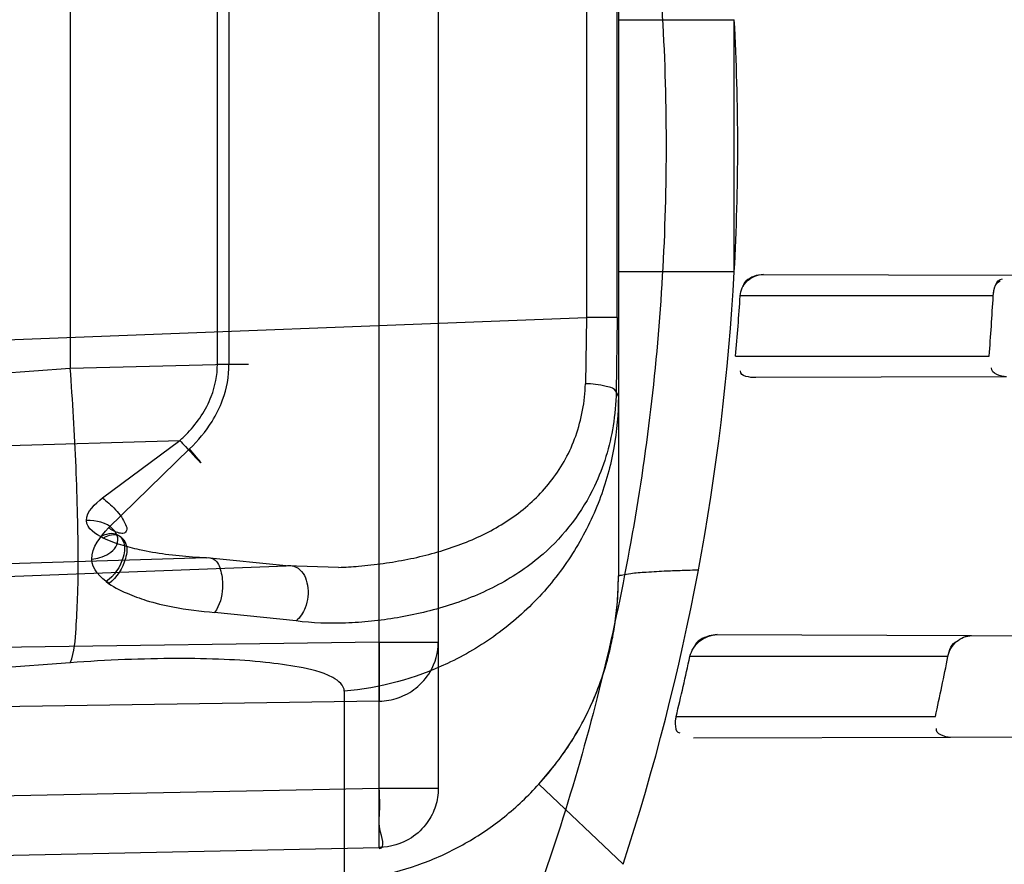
# Model space of a CAD drawing. Header units: millimetres. Extents: x 0 to 297, y 0 to 210.
# Tile 89 of 256: x 147.6458 to 147.7278, y 92.8168 to 92.8871. Entities that reach past the tile are written whole.
import ezdxf

# ---------------------------------------------------------------- set-up
doc = ezdxf.new("R2010")
doc.units = ezdxf.units.MM
doc.header["$LTSCALE"] = 16.335
doc.layers.get('0').update_dxf_attribs({"linetype": 'CONTINUOUS'})
for name, color, linetype in [('01_GLOBAL', 7, 'CONTINUOUS'), ('INTFCLR_1', 7, 'CONTINUOUS'), ('INTFCLR_144815', 7, 'CONTINUOUS')]:
    doc.layers.add(name, color=color, linetype=linetype)

msp = doc.modelspace()

# ---------------------------------------------------------------- linework, layer by layer
at = {"color": 7, "linetype": 'Continuous'}
msp.add_circle((148.2308034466, 92.1164639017), 1.9, dxfattribs=at)
at = {"color": 9, "linetype": 'Continuous'}
msp.add_arc((148.2308034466, 92.1164639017), 1.8756493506, 92.9674534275, 177.0325465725, dxfattribs=at)
at = {"layer": '01_GLOBAL', "color": 7, "linetype": 'Continuous'}
msp.add_circle((148.2308034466, 92.1164639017), 1.925, dxfattribs=at)
at = {"layer": 'INTFCLR_1', "color": 9, "linetype": 'Continuous'}
for p, q in [((147.6757509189, 92.8181939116), (147.6757509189, 92.9350134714)), ((147.6806636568, 92.9300901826), (147.6806636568, 92.8231172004)), ((147.6956636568, 92.9124633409), (147.6956636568, 92.84074404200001)), ((147.650021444, 92.895108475), (147.650021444, 92.85809890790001)), ((147.6622725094, 92.85842148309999), (147.6622725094, 92.8947858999)), ((147.6632385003, 92.8947858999), (147.6632385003, 92.85842148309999)), ((147.6930114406, 92.890897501), (147.6930114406, 92.862309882)), ((147.6955493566, 92.862309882), (147.6955493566, 92.890897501)), ((147.6956636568, 92.8870959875), (147.7053146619, 92.8870959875)), ((147.7053146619, 92.8661113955), (147.7053146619, 92.8870959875)), ((147.7053146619, 92.8661113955), (147.6956636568, 92.8661113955)), ((147.7077463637, 92.8658982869), (147.7285629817, 92.8658256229)), ((147.7268776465, 92.86410369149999), (147.7058063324, 92.86410369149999)), ((147.5056636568, 92.8550900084), (147.6930114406, 92.862309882)), ((147.6930114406, 92.862309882), (147.6929197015, 92.8567934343)), ((147.6955493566, 92.862309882), (147.6930114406, 92.862309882)), ((147.6955493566, 92.862309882), (147.6954788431, 92.8561052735)), ((147.7054298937, 92.8591036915), (147.7265372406, 92.8591036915)), ((147.650021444, 92.85809890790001), (147.6632384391, 92.8584214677)), ((147.6622725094, 92.85842148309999), (147.6648597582, 92.85842148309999)), ((147.5056636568, 92.84750135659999), (147.650021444, 92.85809890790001)), ((147.7279938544, 92.8573797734), (147.7071075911, 92.8573068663)), ((147.6954788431, 92.8561052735), (147.6956636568, 92.8557348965)), ((147.5056636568, 92.8475760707), (147.6591522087, 92.85207359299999)), ((147.6526967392, 92.8472901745), (147.6591522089, 92.85207359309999)), ((147.6599509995, 92.8513734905), (147.6531972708, 92.8448028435)), ((147.6613541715, 92.8422960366), (147.5056636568, 92.8377339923)), ((147.6679941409, 92.84164817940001), (147.6613541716, 92.8422960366)), ((147.5056636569, 92.83539240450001), (147.6679941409, 92.84164817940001)), ((147.6723601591, 92.8415126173), (147.6679941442, 92.84164818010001)), ((147.6688326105, 92.83705921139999), (147.6620394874, 92.8377673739)), ((147.7038963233, 92.83591172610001), (147.7250683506, 92.8358378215)), ((147.6757509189, 92.8352966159), (147.6213645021, 92.8345000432)), ((147.6757509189, 92.8352966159), (147.6806636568, 92.8352966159)), ((147.6757509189, 92.8352966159), (147.6757509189, 92.83037332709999)), ((147.7231037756, 92.83410369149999), (147.7016255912, 92.83410369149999)), ((147.650021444, 92.83357240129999), (147.5056636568, 92.82297485)), ((147.6728425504, 92.83120839), (147.6728425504, 92.8154310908)), ((147.6757509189, 92.83037332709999), (147.6320579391, 92.82973337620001)), ((147.70046976, 92.8291036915), (147.722063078, 92.8291036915)), ((147.7233231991, 92.82736346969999), (147.7019289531, 92.8272887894)), ((147.6757509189, 92.8231172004), (147.5056636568, 92.81957902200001)), ((147.6806636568, 92.8231172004), (147.6757509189, 92.8231172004)), ((147.689046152, 92.823473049), (147.6960501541, 92.81679859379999)), ((147.5056636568, 92.8146557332), (147.6757509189, 92.8181939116)), ((147.6757509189, 92.8181939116), (147.6757676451, 92.8181182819))]:
    msp.add_line(p, q, dxfattribs=at)
at = {"layer": 'INTFCLR_1', "color": 7, "linetype": 'Continuous'}
for p, q in [((147.7077463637, 92.8658982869), (147.7071298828, 92.86579620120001)), ((147.7038963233, 92.83591172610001), (147.7032319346, 92.8358039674)), ((147.7244856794, 92.8357316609), (147.7250683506, 92.8358378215)), ((147.689046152, 92.823473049), (147.6904317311, 92.8251339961))]:
    msp.add_line(p, q, dxfattribs=at)
at = {"layer": 'INTFCLR_1', "color": 6, "linetype": 'Continuous'}
for p, q in [((147.7250683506, 92.8358378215), (147.7628370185, 92.8357059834)), ((147.7613963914, 92.8274963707), (147.7233231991, 92.82736346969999))]:
    msp.add_line(p, q, dxfattribs=at)
for centre, radius, start, end in [((147.5056636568, 92.8766036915), 0.3017258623, 270, 90.00000002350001), ((147.5056636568, 92.8766036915), 0.2867456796, 270, 90.00000002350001), ((147.5137160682, 92.8766036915), 0.1918856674, 356.865507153, 3.134492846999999), ((147.5136077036, 92.8766005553), 0.191993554, 341.8516144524, 356.8675753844), ((147.5063894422, 92.87660316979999), 0.1998082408, 354.9755200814, 356.413384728), ((147.5063886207, 92.8766032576), 0.220843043, 355.4551272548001, 356.7553638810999), ((147.5063898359, 92.8766020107), 0.1998076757, 346.2479767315, 347.7196007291), ((147.5063888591, 92.8766023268), 0.2208426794, 347.5798345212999, 348.9048730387)]:
    msp.add_arc(centre, radius, start, end, dxfattribs=at)
at = {"layer": 'INTFCLR_1', "color": 9, "linetype": 'Continuous'}
for points, knots in [([(147.7739207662, 92.7833025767), (147.7745143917, 92.7849178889), (147.775677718, 92.78817961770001), (147.7778942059, 92.7947943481), (147.7814905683, 92.8066675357), (147.7848253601, 92.820603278), (147.7870274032, 92.8330582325), (147.787953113, 92.83941797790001), (147.7884308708, 92.8430963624), (147.7895335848, 92.8523310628), (147.7906793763, 92.8681102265), (147.7904956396, 92.88672685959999), (147.789629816, 92.89879125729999), (147.7890851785, 92.90436193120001), (147.7886841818, 92.9080669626), (147.7874452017, 92.918066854), (147.7846320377, 92.9340794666), (147.7805782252, 92.9497128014), (147.7776786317, 92.9589915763), (147.7765880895, 92.96231049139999), (147.7749290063, 92.96719941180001), (147.771186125, 92.9774204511), (147.7647225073, 92.99242174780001), (147.7573615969, 93.00659423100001), (147.7522300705, 93.01531748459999), (147.74983173, 93.0192005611), (147.748238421, 93.02173172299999), (147.7439293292, 93.0283886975), (147.7367086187, 93.03860548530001), (147.7266787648, 93.0510431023), (147.7181834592, 93.0603660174), (147.7122490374, 93.0663251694), (147.7089678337, 93.0694802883), (147.7044151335, 93.07373538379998), (147.6980427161, 93.0793069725), (147.691144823, 93.084712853), (147.6867712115, 93.0878231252), (147.6846401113, 93.08925308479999), (147.683241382, 93.0901520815), (147.6819885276, 93.09091746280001), (147.6808874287, 93.09154948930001), (147.6799491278, 93.09203983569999), (147.6791251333, 93.09242738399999), (147.6784918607, 93.0926304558), (147.6779419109, 93.0927747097), (147.6776450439, 93.0924128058), (147.6779068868, 93.09190500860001), (147.678285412, 93.09126392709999), (147.678982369, 93.0903782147), (147.6799093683, 93.0892868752), (147.68099579, 93.0880857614), (147.6821866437, 93.08680384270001), (147.6839471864, 93.0849402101), (147.6864529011, 93.0823207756), (147.6911298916, 93.0774130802), (147.696237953, 93.07190717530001), (147.7008912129, 93.0666447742), (147.7037675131, 93.0632984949), (147.7083927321, 93.0578052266), (147.7154736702, 93.0489031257), (147.7247566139, 93.03595157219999), (147.731475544, 93.0253784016), (147.7358745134, 93.0178524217), (147.7388592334, 93.01255911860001), (147.7440084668, 93.0028972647), (147.7508853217, 92.9883069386), (147.755629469, 92.9761424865), (147.7578360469, 92.9698354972)], [0, 0, 0, 0, 0.0103792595, 0.0208842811, 0.0420721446, 0.0851858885, 0.1071984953, 0.1183380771, 0.123943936, 0.1295693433, 0.1744299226, 0.2192388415, 0.2417237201, 0.2473597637, 0.2529962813, 0.2641993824, 0.3081295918, 0.3509327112, 0.3614952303, 0.3667582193, 0.3720021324, 0.3926323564, 0.4323913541, 0.4704239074, 0.4888657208, 0.4934194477, 0.497950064, 0.5069039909, 0.5412450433, 0.5733438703, 0.6032118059, 0.6172673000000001, 0.6240601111, 0.6306649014, 0.6548506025, 0.6750843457, 0.6834913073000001, 0.6872123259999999, 0.6905622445, 0.6935176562, 0.6960693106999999, 0.6982084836, 0.6999280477, 0.7014829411, 0.7024060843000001, 0.7029587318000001, 0.7038763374, 0.7054334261, 0.7076628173, 0.7105600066, 0.714112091, 0.7174145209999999, 0.7211168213, 0.7295725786, 0.7392778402, 0.7620040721, 0.7748640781, 0.7816422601, 0.7886165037, 0.8181744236, 0.8502177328, 0.884679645, 0.8936796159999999, 0.902792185, 0.9213283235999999, 0.9597006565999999, 1, 1, 1, 1]), ([(147.6811764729, 93.0916036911), (147.6818287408, 93.0916035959), (147.6836257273, 93.09064726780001), (147.6857695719, 93.0894825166), (147.6878575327, 93.08815416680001), (147.690022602, 93.08673125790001), (147.6944669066, 93.0836295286), (147.7014777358, 93.0782474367), (147.7079605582, 93.07269628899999), (147.7125922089, 93.06845780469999), (147.7159282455, 93.06531718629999), (147.7219597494, 93.05938825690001), (147.730595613, 93.0501132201), (147.7407946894, 93.0377377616), (147.7481414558, 93.0275676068), (147.7525258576, 93.02094069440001), (147.75414614, 93.0184223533), (147.7565841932, 93.01456039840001), (147.7617989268, 93.0058880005), (147.7692817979, 92.99179533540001), (147.7758568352, 92.9768697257), (147.7796645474, 92.9666988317), (147.7813517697, 92.961835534), (147.7824604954, 92.9585349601), (147.7854073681, 92.94931094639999), (147.7895285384, 92.9337676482), (147.7923901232, 92.91783829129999), (147.7936501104, 92.9078915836), (147.7940578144, 92.90420708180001), (147.7946115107, 92.8986677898), (147.7954917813, 92.88667134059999), (147.7956786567, 92.8681563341), (147.7945135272, 92.85246501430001), (147.7933925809, 92.8432832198), (147.7929068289, 92.8396251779), (147.7919655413, 92.8333000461), (147.7897259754, 92.82091051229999), (147.7863346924, 92.80705067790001), (147.7826792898, 92.79524665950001), (147.7804259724, 92.7886688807), (147.7792433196, 92.78542534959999), (147.7786398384, 92.7838190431)], [0, 0, 0, 0, 0.0056084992, 0.016622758, 0.0214510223, 0.0268121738, 0.0389184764, 0.0680276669, 0.1027789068, 0.1122614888, 0.1220107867, 0.1421735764, 0.1849752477, 0.2309092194, 0.2799812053, 0.2927645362, 0.2992310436, 0.3057293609, 0.3320345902, 0.3862266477, 0.4428037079, 0.4721337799, 0.479586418, 0.4870651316, 0.5020714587, 0.5628449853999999, 0.6251697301, 0.6410581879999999, 0.6490513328, 0.6570434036, 0.6889243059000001, 0.7524504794, 0.8160576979, 0.8240355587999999, 0.8319861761, 0.8477866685, 0.8790166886, 0.9402183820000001, 0.9703167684, 0.9852456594, 1, 1, 1, 1]), ([(147.7578360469, 92.9698354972), (147.7601299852, 92.9632788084), (147.7642956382, 92.9498053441), (147.7682613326, 92.93248715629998), (147.7702192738, 92.9209208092), (147.7710065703, 92.9154643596), (147.7714994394, 92.91179284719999), (147.7727052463, 92.90167889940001), (147.773864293, 92.88500070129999), (147.7737011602, 92.86826331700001), (147.7730932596, 92.8580308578), (147.7728153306, 92.8542968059), (147.7723459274, 92.84873943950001), (147.7710514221, 92.8369058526), (147.7680380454, 92.81906424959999), (147.7643540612, 92.80424827), (147.7618533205, 92.7957452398), (147.7608389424, 92.79241084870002), (147.7590123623, 92.7866911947), (147.7551536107, 92.7756507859), (147.7489882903, 92.76060143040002), (147.7426455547, 92.7476790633), (147.738554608, 92.74013645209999), (147.7370705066, 92.7374761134), (147.7348652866, 92.73359496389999), (147.7301153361, 92.725595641), (147.7225777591, 92.71408438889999), (147.7133378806, 92.7015190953), (147.7066749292, 92.69332205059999), (147.7028339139, 92.6888229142), (147.701385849, 92.6871436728), (147.6989422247, 92.68435085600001), (147.6944265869, 92.6793230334), (147.6895205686, 92.6740995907), (147.6850750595, 92.669442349), (147.6824472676, 92.6667048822), (147.6802613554, 92.6642911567), (147.6788390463, 92.6627654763), (147.6769884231, 92.6599424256), (147.6801672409, 92.66119888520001), (147.6819512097, 92.6622736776), (147.6841146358, 92.6635994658), (147.6860112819, 92.6648736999), (147.6882932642, 92.66645580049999), (147.6913846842, 92.6687204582), (147.6953415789, 92.671795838), (147.7012543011, 92.676661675), (147.7065470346, 92.68140832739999), (147.7111780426, 92.68584954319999), (147.7144972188, 92.6891252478), (147.7204790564, 92.69529289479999), (147.7290048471, 92.7049106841), (147.7390158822, 92.7176983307), (147.7461841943, 92.72817403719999), (147.7504450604, 92.7349871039), (147.7520181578, 92.7375755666), (147.7543852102, 92.74154715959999), (147.7594401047, 92.750464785), (147.7666547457, 92.7649396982), (147.771618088, 92.77703676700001), (147.7739207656, 92.78330257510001)], [0, 0, 0, 0, 0.0419449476, 0.0850695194, 0.1071739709, 0.1127634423, 0.1183584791, 0.1295423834, 0.1742656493, 0.2191961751, 0.2304978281, 0.2361598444, 0.2418057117, 0.2641744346, 0.3080240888, 0.3509528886, 0.3562644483, 0.3615432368, 0.3719979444, 0.3925183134, 0.4321501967, 0.4701192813, 0.4793724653, 0.4839620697, 0.48851378, 0.5063269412, 0.5401307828, 0.5715496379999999, 0.6004673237, 0.6038923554, 0.6072711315, 0.6138564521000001, 0.6263016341, 0.6480618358, 0.6572019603, 0.6650284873, 0.6713159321, 0.6759369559, 0.6799952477, 0.6841765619, 0.6887949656, 0.6950107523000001, 0.6986911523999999, 0.7027318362, 0.7117342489, 0.7218512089, 0.7329803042, 0.7579718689, 0.7647510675, 0.7717251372, 0.7861300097, 0.8166264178, 0.8492835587, 0.8841348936, 0.8932111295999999, 0.8978052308, 0.9024247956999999, 0.92112918, 0.9596906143, 1, 1, 1, 1]), ([(147.6811764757, 92.6616036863), (147.6810781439, 92.6616036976), (147.6808373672, 92.6616511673), (147.6808497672, 92.6620839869), (147.6811074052, 92.66252928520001), (147.6815528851, 92.66319115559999), (147.6822318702, 92.6640149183), (147.6835407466, 92.6654986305), (147.6855593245, 92.6676144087), (147.6883533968, 92.67047263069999), (147.6928736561, 92.67507601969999), (147.6978811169, 92.68027873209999), (147.7024841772, 92.6852758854), (147.7049756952, 92.68805332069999), (147.7064519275, 92.6897231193), (147.7103658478, 92.69419510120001), (147.7171547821, 92.70234315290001), (147.7265732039, 92.71484082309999), (147.7342592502, 92.7262958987), (147.7391039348, 92.7342592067), (147.7413524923, 92.7381219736), (147.7428653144, 92.74076896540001), (147.7470335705, 92.74827048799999), (147.7534974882, 92.7611245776), (147.7597854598, 92.7761068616), (147.7637211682, 92.7870999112), (147.7655837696, 92.7927940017), (147.7666180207, 92.7961131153), (147.7691666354, 92.8045735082), (147.7729221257, 92.8193173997), (147.7759956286, 92.83708214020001), (147.7773158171, 92.8488648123), (147.7777944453, 92.8543974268), (147.7780778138, 92.8581145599), (147.7786975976, 92.86830028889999), (147.7788639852, 92.8849640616), (147.7776820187, 92.90156740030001), (147.7764527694, 92.9116340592), (147.7759502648, 92.9152888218), (147.7751474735, 92.9207210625), (147.7731505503, 92.93223826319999), (147.7691057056, 92.949481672), (147.7648598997, 92.9628870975), (147.7625223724, 92.96940981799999)], [0, 0, 0, 0, 0.0008731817, 0.001718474, 0.0032338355, 0.0055641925, 0.0087322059, 0.0127298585, 0.0231213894, 0.0346993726, 0.0482226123, 0.08041255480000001, 0.0988155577, 0.1085507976, 0.1135449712, 0.1186069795, 0.1613231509, 0.207686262, 0.2575123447, 0.2837454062, 0.2904461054, 0.2972015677, 0.3108182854, 0.366650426, 0.4248609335, 0.4549769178, 0.4703146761, 0.4780576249, 0.4858477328, 0.5487775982, 0.6130123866, 0.6457680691, 0.6540347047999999, 0.6623246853, 0.6788711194, 0.7446474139, 0.8101273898, 0.8265053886, 0.8346996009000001, 0.8428861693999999, 0.8752668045, 0.9384714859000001, 1, 1, 1, 1]), ([(147.6591522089, 92.85207359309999), (147.6593770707, 92.8522780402), (147.6600305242, 92.8529111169), (147.6609838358, 92.85409957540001), (147.6619720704, 92.8559863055), (147.6622733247, 92.8575135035), (147.6622725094, 92.85842148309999)], [0, 0, 0, 0, 0.1254726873, 0.3753987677, 0.6251306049, 1, 1, 1, 1]), ([(147.6599509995, 92.8513734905), (147.6606639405, 92.85205403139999), (147.6617413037, 92.8533350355), (147.6629262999, 92.8557277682), (147.663240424, 92.8574146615), (147.663238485, 92.8584214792)], [0, 0, 0, 0, 0.3709307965, 0.6210857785, 1, 1, 1, 1]), ([(147.650021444, 92.83357240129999), (147.6503840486, 92.834467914), (147.6504906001, 92.8363206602), (147.6506665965, 92.83916571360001), (147.6506905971, 92.84230789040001), (147.6506445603, 92.845943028), (147.6505085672, 92.8499052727), (147.6503010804, 92.85399422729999), (147.6501205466, 92.8567386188), (147.650021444, 92.85809890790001)], [0, 0, 0, 0, 0.1178858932, 0.2205957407, 0.349951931, 0.5004266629, 0.6644320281, 0.8335810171, 1, 1, 1, 1]), ([(147.6723601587, 92.8415126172), (147.6729173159, 92.84153405), (147.674162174, 92.84161054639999), (147.6760879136, 92.84182389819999), (147.6781272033, 92.8421659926), (147.6801305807, 92.8426304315), (147.6820734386, 92.8432372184), (147.6839403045, 92.8439821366), (147.685711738, 92.84490103), (147.6873657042, 92.8459997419), (147.6888727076, 92.8472982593), (147.6901970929, 92.8488091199), (147.6913167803, 92.8505258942), (147.6924740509, 92.8531406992), (147.6928804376, 92.85532009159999), (147.6929197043, 92.8567934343)], [0, 0, 0, 0, 0.0589011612, 0.1317049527, 0.2045764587, 0.2772228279, 0.3487764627, 0.4193977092, 0.4892875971, 0.5592087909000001, 0.6287000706, 0.6987939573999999, 0.7707939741, 0.8443020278, 1, 1, 1, 1]), ([(147.6954788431, 92.8561052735), (147.6953880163, 92.8564085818), (147.6942942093, 92.8566800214), (147.6935026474, 92.8567845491), (147.6929197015, 92.8567934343)], [0, 0, 0, 0, 0.3519400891, 1, 1, 1, 1]), ([(147.6954788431, 92.8561052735), (147.6954562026, 92.85516570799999), (147.6952142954, 92.8524775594), (147.6937488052, 92.8475693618), (147.6906986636, 92.8435622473), (147.6876274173, 92.8412043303), (147.6857016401, 92.8400442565), (147.6836815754, 92.83909548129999), (147.6815872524, 92.8383296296), (147.6794412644, 92.8377359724), (147.6772724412, 92.83729818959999), (147.6751053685, 92.8370049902), (147.6722938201, 92.8368093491), (147.6701896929, 92.83685866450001), (147.6688326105, 92.83705921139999)], [0, 0, 0, 0, 0.07614613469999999, 0.2180606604, 0.409640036, 0.4710235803, 0.5313863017, 0.5913841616, 0.6515824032, 0.7118440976, 0.7716073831, 0.8307256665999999, 0.8888544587, 1, 1, 1, 1]), ([(147.6956636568, 92.8557348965), (147.6956636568, 92.85430699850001), (147.6954031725, 92.8513673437), (147.6941969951, 92.84700932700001), (147.6921164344, 92.8428001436), (147.6892069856, 92.8389920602), (147.6856051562, 92.8358078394), (147.6802963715, 92.8326698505), (147.6757933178, 92.8314626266), (147.6728425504, 92.83120839)], [0, 0, 0, 0, 0.1167127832, 0.2397553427, 0.3675648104, 0.4981092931, 0.6290382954, 0.7579181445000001, 1, 1, 1, 1]), ([(147.6591522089, 92.85207359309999), (147.6593020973, 92.85190724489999), (147.6597874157, 92.85136867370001), (147.6616359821, 92.8493982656), (147.6602827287, 92.8509973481), (147.6599509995, 92.8513734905)], [0, 0, 0, 0, 0.1652975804, 0.629767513, 1, 1, 1, 1]), ([(147.6526967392, 92.8472901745), (147.652880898, 92.84715574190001), (147.6534579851, 92.84668519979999), (147.6541569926, 92.8459463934), (147.6546072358, 92.8451694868), (147.6548050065, 92.8446309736), (147.6544873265, 92.84427999), (147.6538752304, 92.844409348), (147.6534761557, 92.84462254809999), (147.6531972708, 92.8448028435)], [0, 0, 0, 0, 0.1322359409, 0.4329939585, 0.5739089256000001, 0.6691631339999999, 0.7297117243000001, 0.8073989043, 1, 1, 1, 1]), ([(147.6518137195, 92.8422072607), (147.652042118, 92.84222879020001), (147.6527798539, 92.8423661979), (147.6537869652, 92.8428879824), (147.6540830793, 92.84399526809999), (147.6533567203, 92.84519792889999), (147.6521548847, 92.8454395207), (147.6513716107, 92.8454095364)], [0, 0, 0, 0, 0.1112109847, 0.3676243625, 0.4909038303, 0.6200161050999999, 1, 1, 1, 1]), ([(147.6613541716, 92.8422960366), (147.6615528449, 92.84236225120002), (147.662222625, 92.84219969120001), (147.6626468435, 92.841102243), (147.6627728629, 92.83958164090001), (147.662480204, 92.83832352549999), (147.6620394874, 92.8377673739)], [0, 0, 0, 0, 0.1180920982, 0.3327570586, 0.5998488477, 1, 1, 1, 1]), ([(147.6679941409, 92.84164817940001), (147.6683252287, 92.84171864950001), (147.6692917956, 92.8414766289), (147.6699493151, 92.83993375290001), (147.6697751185, 92.8382940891), (147.6691743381, 92.8373389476), (147.6688326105, 92.83705921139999)], [0, 0, 0, 0, 0.1738869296, 0.4486621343, 0.7731423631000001, 1, 1, 1, 1]), ([(147.6956636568, 92.84074404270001), (147.6956636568, 92.840837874), (147.6961639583, 92.84091243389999), (147.6968020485, 92.84104475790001), (147.6981431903, 92.8411394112), (147.6995448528, 92.84122093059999), (147.7010009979, 92.84127368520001), (147.7018795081, 92.8412966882), (147.7023292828, 92.8413061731)], [0, 0, 0, 0, 0.0418951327, 0.1592237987, 0.3524119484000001, 0.6070014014, 0.7991336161, 1, 1, 1, 1]), ([(147.6757509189, 92.83037332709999), (147.6762887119, 92.8303825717), (147.6773864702, 92.8305776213), (147.6789001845, 92.8314114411), (147.680255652, 92.8329539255), (147.6806636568, 92.8344432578), (147.6806636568, 92.8352966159)], [0, 0, 0, 0, 0.2108814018, 0.428539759, 0.6654274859, 1, 1, 1, 1]), ([(147.6728425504, 92.83120839), (147.6728424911, 92.83170161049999), (147.6713948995, 92.8327830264), (147.6691426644, 92.83320622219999), (147.6660670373, 92.8336729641), (147.6626793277, 92.83387904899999), (147.6587723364, 92.83395190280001), (147.6544962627, 92.8338528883), (147.6515380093, 92.8336837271), (147.650021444, 92.83357240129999)], [0, 0, 0, 0, 0.0629185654, 0.1879294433, 0.3081317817, 0.4543563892, 0.6221199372, 0.8060160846, 1, 1, 1, 1]), ([(147.6755924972, 92.81581388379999), (147.6768736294, 92.8160676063), (147.6794017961, 92.8167842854), (147.6829733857, 92.8184550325), (147.686242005, 92.8206805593), (147.6881627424, 92.8224957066), (147.689046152, 92.823473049)], [0, 0, 0, 0, 0.2490434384, 0.4985367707, 0.7487806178, 1, 1, 1, 1]), ([(147.675767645, 92.8181182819), (147.6763105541, 92.8181295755), (147.6755984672, 92.81988721), (147.6758613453, 92.82126188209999), (147.6757644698, 92.8224655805), (147.6757509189, 92.8231172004)], [0, 0, 0, 0, 0.3258445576, 0.6089091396, 1, 1, 1, 1]), ([(147.6806636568, 92.8231172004), (147.6806636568, 92.82261847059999), (147.6805059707, 92.8216049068), (147.6797657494, 92.82013861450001), (147.6782569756, 92.8186889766), (147.676683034, 92.8182099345), (147.6757509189, 92.8181939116)], [0, 0, 0, 0, 0.1956452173, 0.394908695, 0.6342892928, 1, 1, 1, 1])]:
    msp.add_open_spline(points, degree=3, knots=knots, dxfattribs=at)
at = {"layer": 'INTFCLR_1', "color": 6, "linetype": 'Continuous'}
for points, knots in [([(147.7024190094, 93.0916036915), (147.7018087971, 93.0916036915), (147.7029114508, 93.08950324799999), (147.7038583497, 93.08834455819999), (147.7054058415, 93.0863113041), (147.7073153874, 93.0840115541), (147.7097564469, 93.0810765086), (147.7126098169, 93.0776680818), (147.7156703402, 93.073960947), (147.7186923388, 93.0702356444), (147.721505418, 93.0666872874), (147.7240879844, 93.06335701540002), (147.7264364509, 93.0602594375), (147.7285589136, 93.05739951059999), (147.7304701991, 93.0547707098), (147.7321890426, 93.05236174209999), (147.7337330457, 93.05015870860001), (147.7351142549, 93.0481557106), (147.7363481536, 93.04633959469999), (147.7374498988, 93.04469533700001), (147.7384368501, 93.0432038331), (147.7393145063, 93.04186262), (147.740301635, 93.0403384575), (147.7413416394, 93.03871140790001), (147.7424164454, 93.0370044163), (147.7434051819, 93.03541431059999), (147.7444675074, 93.0336832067), (147.7454727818, 93.0320194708), (147.7463989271, 93.0304656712), (147.7472040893, 93.0291000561), (147.7480924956, 93.0275744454), (147.7490691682, 93.0258742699), (147.7501439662, 93.02397450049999), (147.7513258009, 93.02184928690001), (147.7526254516, 93.0194658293), (147.7540567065, 93.016782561), (147.7556293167, 93.01375936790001), (147.7573520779, 93.0103498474), (147.7592357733, 93.0064972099), (147.7612959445, 93.00212210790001), (147.7635459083, 92.9971289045), (147.7659975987, 92.99139551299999), (147.7686600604, 92.9847751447), (147.771540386, 92.9770580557), (147.7745995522, 92.96806700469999), (147.7776353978, 92.9580497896), (147.7804347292, 92.9474285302), (147.7828479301, 92.9366846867), (147.7848548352, 92.9259114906), (147.7864550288, 92.91515159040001), (147.7876568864, 92.9044033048), (147.7884643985, 92.8936919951), (147.7888848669, 92.883007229), (147.788923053, 92.8723658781), (147.7885832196, 92.8617581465), (147.7878679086, 92.85118540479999), (147.7867790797, 92.8406561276), (147.7853146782, 92.8301491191), (147.7834744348, 92.81967840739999), (147.7812492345, 92.80922126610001), (147.7786373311, 92.7987909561), (147.7756726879, 92.7885321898), (147.7725298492, 92.77894344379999), (147.7694333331, 92.7704309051), (147.7665578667, 92.7631606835), (147.763914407, 92.756913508), (147.7614912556, 92.751504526), (147.7592772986, 92.74679278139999), (147.7572566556, 92.7426627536), (147.7554148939, 92.7390284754), (147.7537381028, 92.7358200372), (147.7522167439, 92.7329849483), (147.7508394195, 92.7304773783), (147.7495919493, 92.72825221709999), (147.7484619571, 92.7262722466), (147.7474378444, 92.724505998), (147.7465123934, 92.7229325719), (147.7456788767, 92.7215330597), (147.7447260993, 92.71995062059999), (147.7436842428, 92.71824390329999), (147.7424549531, 92.71626272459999), (147.7413949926, 92.7145809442), (147.7404087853, 92.71303704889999), (147.7395314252, 92.7116777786), (147.7385421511, 92.7101629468), (147.7374297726, 92.7084808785), (147.7361816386, 92.706620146), (147.7347816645, 92.7045655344), (147.7332139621, 92.7023025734), (147.7314607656, 92.69981828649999), (147.7295082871, 92.69710583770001), (147.7273377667, 92.6941536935), (147.7249300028, 92.69095159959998), (147.7222786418, 92.6875081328), (147.7193828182, 92.6838337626), (147.7162651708, 92.67997262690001), (147.7130841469, 92.6761093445), (147.7101062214, 92.67254834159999), (147.7075479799, 92.66947614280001), (147.7055504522, 92.6670757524), (147.7039276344, 92.6649548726), (147.7029496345, 92.6637602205), (147.7017963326, 92.66160369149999), (147.7024190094, 92.66160369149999)], [0, 0, 0, 0, 0.0038604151, 0.0075016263, 0.0124785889, 0.0188917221, 0.0268498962, 0.0364677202, 0.04706947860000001, 0.0572444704, 0.0668187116, 0.0757144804, 0.08390538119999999, 0.0914099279, 0.098245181, 0.1044667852, 0.1101313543, 0.1152642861, 0.1198589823, 0.1240215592, 0.1277856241, 0.1311734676, 0.1341617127, 0.1392736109, 0.1433897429, 0.1469230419, 0.1511192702, 0.1562389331, 0.1592204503, 0.1625628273, 0.1662680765, 0.1703891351, 0.1749670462, 0.1800766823, 0.185772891, 0.1921413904, 0.1993155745, 0.2073310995, 0.2163076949, 0.2264451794, 0.2379233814, 0.250953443, 0.2658909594, 0.2830621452, 0.3030578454, 0.3259639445, 0.3492662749, 0.372530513, 0.3956109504, 0.4185782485, 0.4413347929, 0.4640172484, 0.48651927, 0.5089682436, 0.5313242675, 0.553647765, 0.5759939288, 0.5982772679, 0.6207473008, 0.6432362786, 0.6658996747, 0.6887559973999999, 0.7107777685, 0.7297237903, 0.7460531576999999, 0.7602331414, 0.7726347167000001, 0.7835467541, 0.7931663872, 0.8017211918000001, 0.8093215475, 0.8160683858, 0.8220758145, 0.8274205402, 0.8322066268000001, 0.8364980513, 0.8403368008, 0.8437547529, 0.8468031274, 0.8520223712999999, 0.8564046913, 0.8615533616, 0.8645986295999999, 0.8679945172, 0.8717882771, 0.8760445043, 0.8807522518, 0.8859628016, 0.8917731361, 0.8981681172, 0.9051985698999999, 0.9129160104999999, 0.9213486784, 0.9305434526, 0.9404096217, 0.9509435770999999, 0.9619432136, 0.9720502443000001, 0.9803711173, 0.9870628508, 0.9922716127, 0.99606073, 1, 1, 1, 1]), ([(147.7024190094, 92.66160369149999), (147.7031143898, 92.66160369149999), (147.7043203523, 92.6624163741), (147.7061744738, 92.6635325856), (147.7083002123, 92.66507723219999), (147.710928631, 92.6670898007), (147.7140582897, 92.6696593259), (147.7175074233, 92.6726544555), (147.7210070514, 92.6758564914), (147.724310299, 92.6790215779), (147.7273371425, 92.6820373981), (147.7300923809, 92.6848835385), (147.7325889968, 92.6875456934), (147.7348455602, 92.6900206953), (147.7368773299, 92.69230773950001), (147.7387011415, 92.69440843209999), (147.7403405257, 92.6963368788), (147.7418089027, 92.69809721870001), (147.74312239, 92.69969855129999), (147.7442950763, 92.7011505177), (147.7453447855, 92.7024683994), (147.7462981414, 92.7036803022), (147.7472372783, 92.7048876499), (147.7482377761, 92.70618954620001), (147.7492999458, 92.7075906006), (147.7503509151, 92.70899661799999), (147.7513832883, 92.71039607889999), (147.7524574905, 92.7118722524), (147.7536466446, 92.7135309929), (147.7549757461, 92.71541616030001), (147.7564609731, 92.7175638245), (147.7581179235, 92.7200131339), (147.7599603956, 92.72280467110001), (147.7620026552, 92.725988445), (147.7642665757, 92.7296344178), (147.7667734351, 92.73382309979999), (147.7695429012, 92.73865281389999), (147.7725956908, 92.7442536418), (147.7759494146, 92.7507780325), (147.7796263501, 92.7584542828), (147.7835547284, 92.7673916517), (147.7874822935, 92.777309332), (147.7911546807, 92.7877658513), (147.7944163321, 92.7983650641), (147.7972390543, 92.8090034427), (147.7996322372, 92.81966957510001), (147.8015947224, 92.830307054), (147.8031423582, 92.84094476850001), (147.8042785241, 92.8515373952), (147.8050140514, 92.86210180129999), (147.805355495, 92.8726275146), (147.8053083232, 92.8831163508), (147.8048760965, 92.8935745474), (147.8040611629, 92.9039954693), (147.8028633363, 92.9143835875), (147.8012816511, 92.9247373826), (147.799316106, 92.935041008), (147.7969588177, 92.94531754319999), (147.7942058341, 92.9555541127), (147.7910435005, 92.9657625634), (147.7874805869, 92.97589100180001), (147.7836594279, 92.98555735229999), (147.7798256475, 92.9943126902), (147.7762354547, 93.0018480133), (147.7729615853, 93.0082575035), (147.7699846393, 93.0137592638), (147.767284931, 93.01850609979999), (147.7648405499, 93.0226260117), (147.7626315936, 93.0262165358), (147.7606351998, 93.029359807), (147.7588346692, 93.032115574), (147.7572125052, 93.0345383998), (147.7557564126, 93.0366668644), (147.7544486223, 93.0385420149), (147.7532796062, 93.0401903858), (147.7522307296, 93.04164776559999), (147.7512884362, 93.0429399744), (147.7503875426, 93.0441606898), (147.749451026, 93.0454152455), (147.7484191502, 93.0467800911), (147.7473563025, 93.048166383), (147.7462900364, 93.04953808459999), (147.7452102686, 93.0509094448), (147.7440251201, 93.0523937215), (147.7427013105, 93.0540257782), (147.7412185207, 93.05582248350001), (147.7395625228, 93.05779146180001), (147.7377136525, 93.05994306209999), (147.7356554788, 93.0622827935), (147.733366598, 93.0648176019), (147.7308303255, 93.0675463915), (147.7280323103, 93.07046241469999), (147.7249547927, 93.0735545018), (147.7215984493, 93.0767954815), (147.7180191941, 93.0800963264), (147.7144644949, 93.08320501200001), (147.7112102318, 93.085894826), (147.7084715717, 93.08800309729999), (147.7062664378, 93.089614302), (147.7043599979, 93.09076625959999), (147.7031273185, 93.0916036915), (147.7024190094, 93.0916036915)], [0, 0, 0, 0, 0.0042187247, 0.0081401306, 0.0133978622, 0.0200459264, 0.0282638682, 0.0379443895, 0.0477615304, 0.05703690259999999, 0.0656973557, 0.0736821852, 0.0810680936, 0.0878383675, 0.0940009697, 0.0996271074, 0.1047154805, 0.1093563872, 0.1135342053, 0.1172803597, 0.1206792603, 0.1237557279, 0.1266349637, 0.1299589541, 0.1337168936, 0.1373013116, 0.1406085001, 0.1442672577, 0.148377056, 0.1529904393, 0.1582606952, 0.164218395, 0.1709303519, 0.1785521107, 0.1871652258, 0.1969659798, 0.2081658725, 0.2209392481, 0.2356613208, 0.2526660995, 0.2725685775, 0.2948769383, 0.3173640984, 0.3397873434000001, 0.3621386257, 0.3841211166, 0.4060891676, 0.4277469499, 0.4493218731, 0.470705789, 0.4919793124, 0.5131981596, 0.5343255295, 0.5554668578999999, 0.5765984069, 0.5977513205, 0.6189954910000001, 0.6402209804, 0.6617015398, 0.6832900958, 0.7050415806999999, 0.7268239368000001, 0.7463339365, 0.7630160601, 0.7774553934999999, 0.7899931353, 0.8009638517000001, 0.8105830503, 0.8190545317, 0.8265380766, 0.8331730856, 0.8390248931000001, 0.8442268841, 0.8488182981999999, 0.8528943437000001, 0.8564866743, 0.8597116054, 0.8625968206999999, 0.8656908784, 0.8692094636, 0.8729771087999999, 0.8762884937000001, 0.879749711, 0.8835661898, 0.8878115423, 0.8924986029, 0.8976989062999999, 0.9034198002, 0.9097088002, 0.9166034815, 0.9241390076, 0.9323094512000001, 0.9411199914, 0.9506041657, 0.9606137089, 0.9706541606, 0.9792553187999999, 0.9862062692, 0.9916647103, 0.9957028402, 1, 1, 1, 1]), ([(147.5056636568, 93.0628981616), (147.5093784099, 93.0630505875), (147.5168190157, 93.0631325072), (147.5279643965, 93.06258836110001), (147.5390774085, 93.06137488), (147.5501528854, 93.05948748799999), (147.5611257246, 93.0569261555), (147.5717583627, 93.05375460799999), (147.5821569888, 93.04997292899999), (147.5923175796, 93.0455845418), (147.6023615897, 93.0405071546), (147.6120791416, 93.0348335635), (147.6214308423, 93.0285879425), (147.6303857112, 93.0217931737), (147.6389108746, 93.0144745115), (147.6469786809, 93.006656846), (147.6545579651, 92.9983717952), (147.6616230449, 92.9896477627), (147.6681444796, 92.9805235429), (147.6741035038, 92.9710286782), (147.6794813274, 92.96119369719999), (147.6842574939, 92.95105629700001), (147.6884131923, 92.9406595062), (147.6919364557, 92.9300373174), (147.6948170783, 92.9192224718), (147.6970449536, 92.90825211), (147.6986113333, 92.8971679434), (147.6995102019, 92.8860147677), (147.6997390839, 92.8748392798), (147.6992991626, 92.8636809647), (147.698193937, 92.85257658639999), (147.6964275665, 92.8415592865), (147.6940063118, 92.8306672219), (147.69093851, 92.81993868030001), (147.6872359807, 92.8094150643), (147.6829137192, 92.79913768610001), (147.6779896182, 92.7891448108), (147.6724805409, 92.77946730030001), (147.6664087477, 92.770142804), (147.6597968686, 92.7612036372), (147.6526699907, 92.75268027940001), (147.6450470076, 92.7445947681), (147.6369609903, 92.73698271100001), (147.6284363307, 92.72986534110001), (147.6195078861, 92.7232709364), (147.6102055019, 92.7172218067), (147.6005665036, 92.71174038), (147.5906349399, 92.7068491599), (147.5806493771, 92.702648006), (147.5709252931, 92.6991999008), (147.5618952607, 92.6965311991), (147.5537200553, 92.6945360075), (147.5464382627, 92.6930808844), (147.5395220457, 92.69196609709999), (147.532373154, 92.6910812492), (147.5244248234, 92.6904217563), (147.5154192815, 92.690082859), (147.5090572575, 92.6901699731), (147.5056636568, 92.6903092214)], [0, 0, 0, 0, 0.0185657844, 0.0371317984, 0.05569073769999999, 0.0743563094, 0.09320240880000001, 0.1119235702, 0.129729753, 0.1484268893, 0.1671582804, 0.1858963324, 0.2045840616, 0.2232805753, 0.241995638, 0.2606572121, 0.2793460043, 0.298034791, 0.3166822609, 0.3353170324, 0.3539796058, 0.3726237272, 0.3912431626, 0.4098577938, 0.4284754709, 0.4470981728, 0.4657246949, 0.4843423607, 0.5029403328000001, 0.5215094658, 0.5400731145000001, 0.5586325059, 0.5771954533, 0.5957587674, 0.6143211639, 0.6328711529, 0.651401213, 0.6699184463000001, 0.6884460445, 0.7069331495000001, 0.7254085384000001, 0.7438945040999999, 0.7623917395, 0.7808314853, 0.7993176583, 0.8177869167, 0.8362093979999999, 0.8546575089, 0.8730374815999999, 0.8902753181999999, 0.9061521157, 0.9200376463, 0.9322836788, 0.9432240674, 0.9550134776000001, 0.9682465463, 0.9830392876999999, 1, 1, 1, 1])]:
    msp.add_open_spline(points, degree=3, knots=knots, dxfattribs=at)
at = {"layer": 'INTFCLR_1', "color": 7, "linetype": 'Continuous'}
for points, knots in [([(147.7058063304, 92.86410369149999), (147.7058337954, 92.86456414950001), (147.7062869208, 92.8655096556), (147.7072623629, 92.8658949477), (147.7077463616, 92.86589828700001)], [0, 0, 0, 0, 0.4879751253, 1, 1, 1, 1]), ([(147.6525313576, 92.8440627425), (147.6526966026, 92.84415844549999), (147.6530992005, 92.84433995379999), (147.6538713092, 92.8444053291), (147.6546470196, 92.84361531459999), (147.6544623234, 92.8419312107), (147.653683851, 92.8408116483), (147.6530112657, 92.8403231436)], [0, 0, 0, 0, 0.09546389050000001, 0.2212955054, 0.3583935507, 0.584431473, 1, 1, 1, 1]), ([(147.6613541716, 92.8422960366), (147.6609720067, 92.8423141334), (147.6598385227, 92.8423815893), (147.6579764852, 92.8425676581), (147.6559748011, 92.8429056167), (147.6541521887, 92.8433764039), (147.6530691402, 92.8437786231), (147.6525313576, 92.8440627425)], [0, 0, 0, 0, 0.126781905, 0.3762298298, 0.6198241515, 0.7984502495, 1, 1, 1, 1]), ([(147.652762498, 92.8439544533), (147.6529227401, 92.8440500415), (147.6533129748, 92.84423210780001), (147.65407554, 92.8442900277), (147.6548233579, 92.84348272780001), (147.6546526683, 92.8418140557), (147.6539073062, 92.8406695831), (147.6532474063, 92.8401681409)], [0, 0, 0, 0, 0.0938381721, 0.2169539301, 0.353941, 0.583179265, 1, 1, 1, 1]), ([(147.6530112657, 92.8403231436), (147.6535383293, 92.8399206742), (147.6546537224, 92.8393600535), (147.6565265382, 92.8386756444), (147.6589599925, 92.83808665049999), (147.66087796, 92.8378541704), (147.6620394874, 92.8377673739)], [0, 0, 0, 0, 0.2098657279, 0.3900768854, 0.6313929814, 1, 1, 1, 1]), ([(147.689046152, 92.823473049), (147.69010055, 92.8246395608), (147.6915347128, 92.8265287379), (147.6930657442, 92.82927820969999), (147.694014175, 92.83144341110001), (147.6947527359, 92.8336926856), (147.6954554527, 92.8367780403), (147.6956636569, 92.83915795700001), (147.6956636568, 92.84074404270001)], [0, 0, 0, 0, 0.2494029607, 0.3735233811, 0.4985968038, 0.6237274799, 0.7484295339, 1, 1, 1, 1]), ([(147.6910359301, 92.82595358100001), (147.6913773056, 92.8264360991), (147.6919768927, 92.8273491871), (147.6928156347, 92.828828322), (147.6936203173, 92.8304994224), (147.6944383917, 92.8326302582), (147.695023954, 92.8347784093), (147.6953999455, 92.8368445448), (147.6956120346, 92.83871132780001), (147.6956636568, 92.84003893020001), (147.6956636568, 92.84074404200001)], [0, 0, 0, 0, 0.1126259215, 0.2079349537, 0.3238323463, 0.4657101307, 0.6422895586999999, 0.7471476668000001, 0.8656433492, 1, 1, 1, 1]), ([(147.7016255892, 92.83410369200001), (147.7017298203, 92.83459163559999), (147.7023468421, 92.8355071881), (147.7033752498, 92.83591072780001), (147.7038963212, 92.8359117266)], [0, 0, 0, 0, 0.4891569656, 1, 1, 1, 1]), ([(147.7231037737, 92.83410369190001), (147.7231930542, 92.8345683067), (147.7236960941, 92.83542394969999), (147.7246188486, 92.8358369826), (147.7250683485, 92.8358378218)], [0, 0, 0, 0, 0.5127975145, 1, 1, 1, 1])]:
    msp.add_open_spline(points, degree=3, knots=knots, dxfattribs=at)
for points in [[(147.7071298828, 92.86579620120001), (147.7066848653, 92.8656456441), (147.7060707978, 92.86536617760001), (147.7060445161, 92.86489711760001)], [(147.7268776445, 92.86410369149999), (147.7269065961, 92.8646398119), (147.72710632, 92.86551749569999), (147.7276432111, 92.86552082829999)], [(147.7268776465, 92.86410369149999), (147.7269032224, 92.8645680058), (147.7270271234, 92.86520485), (147.7274615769, 92.86537065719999)], [(147.7032319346, 92.8358039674), (147.7027445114, 92.8356466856), (147.7020948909, 92.83540030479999), (147.7019902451, 92.8348989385)], [(147.7231037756, 92.83410369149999), (147.7231984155, 92.8345917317), (147.7234097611, 92.83520946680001), (147.7238771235, 92.8353789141)]]:
    msp.add_open_spline(points, degree=3, dxfattribs=at)
at = {"layer": 'INTFCLR_1', "color": 6, "linetype": 'Continuous'}
for points in [[(147.7071075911, 92.8573068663), (147.7066435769, 92.85730524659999), (147.7057898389, 92.8573985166), (147.705830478, 92.8578607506)], [(147.7279938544, 92.8573797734), (147.727510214, 92.85737808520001), (147.7267065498, 92.85763605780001), (147.7267448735, 92.85811818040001)], [(147.70046976, 92.8291036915), (147.7003595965, 92.82865355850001), (147.7003123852, 92.8277459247), (147.7007757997, 92.8277475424)], [(147.7233231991, 92.82736346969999), (147.7228582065, 92.8273618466), (147.7220409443, 92.8276498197), (147.7221409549, 92.8281039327)]]:
    msp.add_open_spline(points, degree=3, dxfattribs=at)
at = {"layer": 'INTFCLR_1', "color": 9, "linetype": 'Continuous'}
for points in [[(147.6513716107, 92.8454095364), (147.6513503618, 92.846176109), (147.6521137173, 92.8467920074), (147.6526967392, 92.8472901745)], [(147.652762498, 92.8439544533), (147.6521596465, 92.8442490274), (147.6513694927, 92.8447385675), (147.6513716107, 92.8454095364)], [(147.6518137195, 92.8422072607), (147.6518031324, 92.84318763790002), (147.6525473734, 92.84406875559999), (147.6531972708, 92.8448028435)], [(147.6532474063, 92.8401681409), (147.6525608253, 92.8406361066), (147.651810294, 92.8413763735), (147.6518137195, 92.8422072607)]]:
    msp.add_open_spline(points, degree=3, dxfattribs=at)
at = {"layer": 'INTFCLR_144815', "color": 6, "linetype": 'Continuous'}
for radius in [0.3190566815, 0.3040475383]:
    msp.add_circle((147.5056636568, 92.8766036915), radius, dxfattribs=at)
for radius, start, end in [(0.4398395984, 313.9937911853, 154.5150993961), (0.3305190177, 45.0000000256, 314.9999999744), (0.329927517, 44.99999995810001, 315.0000000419), (0.3294494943, 44.99999997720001, 315.0000000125), (0.3241269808, 308.490992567, 51.50900743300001)]:
    msp.add_arc((147.5056636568, 92.8766036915), radius, start, end, dxfattribs=at)
at = {"layer": 'INTFCLR_144815', "color": 9, "linetype": 'Continuous'}
for centre, radius, start, end in [((147.5056636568, 92.8766036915), 0.4080560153, 292.4997540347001, 54.0964566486), ((147.5056636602, 92.8766036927), 0.3681108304, 292.4997540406, 16.610836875)]:
    msp.add_arc(centre, radius, start, end, dxfattribs=at)
at = {"layer": 'INTFCLR_144815', "color": 6, "linetype": 'Continuous'}
for points, knots in [([(147.8077759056, 92.87660369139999), (147.8077759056, 92.87817500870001), (147.8077525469, 92.88131803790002), (147.8076474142, 92.88603238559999), (147.8074721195, 92.8907467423), (147.8072265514, 92.8954611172), (147.806910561, 92.9001754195), (147.806523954, 92.904889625), (147.8060665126, 92.90960350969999), (147.8055379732, 92.9143169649), (147.8049380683, 92.91902960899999), (147.8042664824, 92.923741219), (147.8035229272, 92.9284511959), (147.8027070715, 92.93315910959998), (147.8018186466, 92.93786409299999), (147.8008573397, 92.9425655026), (147.7998229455, 92.9472621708), (147.7987152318, 92.95195313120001), (147.7975341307, 92.9566368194), (147.7962795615, 92.96131189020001), (147.79495167, 92.965976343), (147.7935506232, 92.97062836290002), (147.7920768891, 92.97526542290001), (147.7905310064, 92.97988513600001), (147.7889138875, 92.98448439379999), (147.7872266, 92.9890601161), (147.7854706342, 92.99360858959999), (147.7836477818, 92.99812590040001), (147.7817603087, 93.00260760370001), (147.7798109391, 93.0070488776), (147.7778029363, 93.0114444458), (147.7757401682, 93.0157885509), (147.77362715, 93.0200749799), (147.771469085, 93.0242970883), (147.7692719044, 93.0284478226), (147.7670422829, 93.0325197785), (147.7647876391, 93.03650527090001), (147.7625161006, 93.0403964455), (147.7602364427, 93.04418540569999), (147.7579579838, 93.04786437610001), (147.7556904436, 93.05142588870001), (147.753443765, 93.05486297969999), (147.7512279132, 93.0581693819), (147.7490526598, 93.06133970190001), (147.7469273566, 93.0643695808), (147.7448607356, 93.06725579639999), (147.7428607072, 93.069996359), (147.7409342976, 93.07259041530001), (147.7390876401, 93.0750381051), (147.7373260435, 93.0773403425), (147.7356536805, 93.07949911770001), (147.7340734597, 93.0815175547), (147.7325868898, 93.0834000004), (147.7311945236, 93.0851514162), (147.7298962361, 93.08677702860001), (147.728691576, 93.08828191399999), (147.727579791, 93.08967101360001), (147.7265599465, 93.0909489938), (147.72563099, 93.0921203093), (147.7247919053, 93.09318871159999), (147.7240415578, 93.0941585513), (147.7233789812, 93.0950309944), (147.7228023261, 93.0958162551), (147.7223120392, 93.096495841), (147.7218077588, 93.09728362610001), (147.7213359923, 93.09785424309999), (147.7210071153, 93.09909758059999), (147.7213403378, 93.0991036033)], [0, 0, 0, 0, 0.0193233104, 0.0386508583, 0.0579871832, 0.0773361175, 0.09670245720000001, 0.1160893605, 0.1355016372, 0.1549417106, 0.174414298, 0.1939209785, 0.2134662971, 0.2330504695, 0.2526773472, 0.2723461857, 0.2920601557, 0.3118166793, 0.3316176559, 0.3514587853, 0.371340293, 0.3912557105, 0.4112029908, 0.4311730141, 0.4511607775, 0.4711544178, 0.4911445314, 0.5111169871, 0.5310562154, 0.5509444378, 0.5707608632, 0.5904818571, 0.6100808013, 0.6295279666, 0.6487906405, 0.6678329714, 0.6866163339, 0.7050996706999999, 0.7232399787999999, 0.7409930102, 0.7583142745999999, 0.7751600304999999, 0.7914883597, 0.8072603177, 0.8224409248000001, 0.8370001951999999, 0.8509135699, 0.8641629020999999, 0.8767346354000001, 0.8886194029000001, 0.8998117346, 0.9103161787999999, 0.9201431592, 0.929309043, 0.9378311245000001, 0.9457272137, 0.9530145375, 0.9597112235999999, 0.9658341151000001, 0.9713985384, 0.9764187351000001, 0.9809091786, 0.9848838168, 0.9883571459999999, 0.9913427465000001, 0.9959015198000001, 1, 1, 1, 1]), ([(147.7074681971, 93.0916036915), (147.7070375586, 93.0916036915), (147.7076723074, 93.09011703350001), (147.7083358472, 93.0892847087), (147.7093498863, 93.0878668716), (147.7106285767, 93.08627411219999), (147.7122364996, 93.0842911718), (147.7141604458, 93.08196461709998), (147.7164090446, 93.0792472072), (147.7190057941, 93.07608910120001), (147.721947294, 93.07245933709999), (147.725225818, 93.0683255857), (147.7288235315, 93.0636601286), (147.7326928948, 93.0584672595), (147.736796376, 93.0527337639), (147.7410592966, 93.0464979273), (147.745423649, 93.0397776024), (147.7498100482, 93.03263197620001), (147.7541573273, 93.0251029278), (147.7584000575, 93.0172542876), (147.7624915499, 93.0091318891), (147.766386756, 93.0007937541), (147.7700588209, 92.9922750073), (147.7734808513, 92.9836236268), (147.7766405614, 92.9748635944), (147.7795258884, 92.9660277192), (147.7821308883, 92.9571387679), (147.7844555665, 92.9482068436), (147.7864948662, 92.939264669), (147.788256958, 92.9302947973), (147.7897385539, 92.92133242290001), (147.79094633, 92.9123580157), (147.7918802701, 92.9033999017), (147.7925442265, 92.8944514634), (147.7929407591, 92.88552087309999), (147.7930286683, 92.87957398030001), (147.7930286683, 92.8766036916)], [0, 0, 0, 0, 0.0054582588, 0.0104886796, 0.0173326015, 0.0261201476, 0.0369214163, 0.0494932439, 0.0644526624, 0.0816039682, 0.1013229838, 0.1236661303, 0.1484759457, 0.1759938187, 0.2057431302, 0.2378352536, 0.2717270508, 0.3072978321, 0.3440954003, 0.3819077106, 0.4203669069, 0.459352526, 0.498537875, 0.5379266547, 0.5772553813, 0.6165531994, 0.6557211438, 0.6946413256, 0.7335171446, 0.7719534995, 0.810488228, 0.8486376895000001, 0.8867107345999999, 0.9246290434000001, 0.9623521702, 1, 1, 1, 1]), ([(147.7930286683, 92.8766036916), (147.7930286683, 92.87365185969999), (147.7929418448, 92.8677449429), (147.7925510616, 92.8588860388), (147.7918988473, 92.850026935), (147.7909832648, 92.8411683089), (147.7898024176, 92.8323115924), (147.7883542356, 92.823459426), (147.78663577, 92.8146158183), (147.7846446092, 92.8057865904), (147.7823800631, 92.7969797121), (147.7798403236, 92.7882070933), (147.7770278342, 92.7794826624), (147.7739451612, 92.7708246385), (147.7706006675, 92.76225608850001), (147.7670056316, 92.7538045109), (147.7631791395, 92.74550420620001), (147.7591475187, 92.7373952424), (147.7549462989, 92.7295251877), (147.7506219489, 92.72194611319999), (147.7462311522, 92.7147136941), (147.7418401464, 92.70788457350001), (147.7375209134, 92.7015108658), (147.7333466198, 92.6956354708), (147.7293849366, 92.6902872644), (147.7256928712, 92.6854776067), (147.7223132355, 92.681202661), (147.719272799, 92.6774445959), (147.7165878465, 92.6741754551), (147.7142575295, 92.6713602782), (147.7122827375, 92.6689721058), (147.7106428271, 92.6669506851), (147.7093543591, 92.6653473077), (147.7083339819, 92.66391942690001), (147.7076676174, 92.6630872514), (147.7070414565, 92.66160369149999), (147.7074681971, 92.66160369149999)], [0, 0, 0, 0, 0.0374136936, 0.0748639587, 0.1123780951, 0.1499879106, 0.1877264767, 0.2256114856, 0.2636616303, 0.3018965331, 0.3403130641, 0.3789003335, 0.4176356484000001, 0.4564792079, 0.4953691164, 0.5342020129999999, 0.5728718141, 0.611197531, 0.6489667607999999, 0.6859303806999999, 0.721782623, 0.7561939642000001, 0.788825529, 0.8193610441, 0.8475376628, 0.8731799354, 0.8962089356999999, 0.9166076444, 0.9344457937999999, 0.9498358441, 0.9629038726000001, 0.9737937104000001, 0.9826269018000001, 0.9895233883, 0.9945911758, 1, 1, 1, 1]), ([(147.7213403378, 92.65410377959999), (147.7210071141, 92.6541098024), (147.7213359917, 92.6553531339), (147.7218077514, 92.6559237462), (147.7223120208, 92.6567115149), (147.7228022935, 92.6573910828), (147.7233789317, 92.65817632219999), (147.7240414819, 92.6590487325), (147.7247918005, 92.66001853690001), (147.7256308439, 92.66108688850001), (147.7265597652, 92.66225816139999), (147.7275795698, 92.6635360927), (147.7286913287, 92.6649251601), (147.7298959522, 92.66642999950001), (147.7311942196, 92.66805558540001), (147.7325865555, 92.6698069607), (147.7340730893, 92.6716893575), (147.7356532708, 92.6737077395), (147.7373256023, 92.6758664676), (147.7390872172, 92.67816872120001), (147.7409338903, 92.6806164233), (147.7428603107, 92.6832104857), (147.7448603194, 92.685951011), (147.7469269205, 92.68883718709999), (147.7490522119, 92.6918670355), (147.7512274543, 92.6950373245), (147.7534432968, 92.69834369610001), (147.755689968, 92.7017807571), (147.7579575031, 92.70534224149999), (147.760235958, 92.7090211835), (147.7625156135, 92.7128101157), (147.7647871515, 92.71670126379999), (147.7670417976, 92.7206867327), (147.769271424, 92.7247586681), (147.771468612, 92.72890938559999), (147.7736266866, 92.73313148), (147.7757397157, 92.7374178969), (147.7778024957, 92.7417619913), (147.7798105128, 92.7461575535), (147.7817598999, 92.7505988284), (147.783647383, 92.7550805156), (147.7854702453, 92.7595978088), (147.7872262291, 92.76414628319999), (147.7889135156, 92.76872195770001), (147.7905306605, 92.7733212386), (147.7920765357, 92.7779408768), (147.7935503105, 92.78257800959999), (147.7949513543, 92.7872299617), (147.7962792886, 92.79189450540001), (147.7975338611, 92.7965695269), (147.7987150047, 92.8012533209), (147.7998227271, 92.8059442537), (147.8008571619, 92.8106410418), (147.8018184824, 92.8153424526), (147.8027069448, 92.8200475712), (147.8035228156, 92.8247555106), (147.8042664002, 92.82946561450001), (147.8049379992, 92.8341772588), (147.8055379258, 92.83889001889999), (147.8060664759, 92.8436035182), (147.8065239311, 92.84831749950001), (147.8069105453, 92.8530317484), (147.8072265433, 92.85774612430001), (147.8074721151, 92.8624605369), (147.8076474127, 92.8671749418), (147.8077525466, 92.87188931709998), (147.8077759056, 92.8750323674), (147.8077759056, 92.87660369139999)], [0, 0, 0, 0, 0.0040984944, 0.008657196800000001, 0.0116427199, 0.0151159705, 0.0190904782, 0.0235807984, 0.0286007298, 0.0341649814, 0.0402875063, 0.046984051, 0.05427110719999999, 0.0621670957, 0.0706888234, 0.0798547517, 0.0896814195, 0.1001853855, 0.1113776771, 0.1232622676, 0.1358345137, 0.1490837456, 0.1629968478, 0.1775559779, 0.1927364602, 0.2085082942, 0.2248364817, 0.2416821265, 0.2590032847, 0.276756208, 0.2948964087, 0.3133796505, 0.3321629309, 0.351205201, 0.3704678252, 0.3899149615, 0.4095138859, 0.4292348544, 0.4490512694, 0.4689395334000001, 0.4888788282, 0.5088510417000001, 0.5288411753, 0.5488351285, 0.5688220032, 0.588792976, 0.6087392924, 0.6286557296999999, 0.648536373, 0.6683785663, 0.6881787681, 0.7079363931, 0.7276497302, 0.747319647, 0.7669461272, 0.7865313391, 0.8060763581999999, 0.8255838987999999, 0.8450563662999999, 0.8644971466, 0.8839093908, 0.9032968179, 0.9226632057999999, 0.9420124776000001, 0.9613488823, 0.9806766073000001, 1, 1, 1, 1])]:
    msp.add_open_spline(points, degree=3, knots=knots, dxfattribs=at)

doc.saveas('drawing.dxf')
